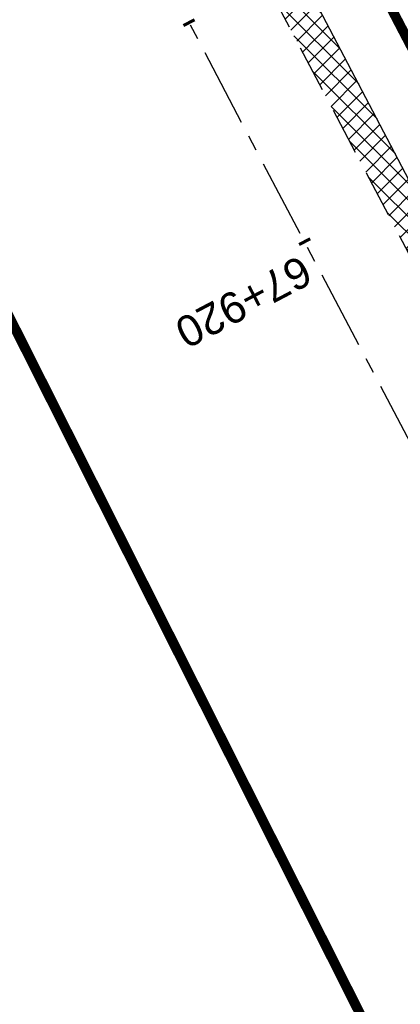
# Model space of a CAD drawing. Header units: metres. Extents: x 7529682 to 7533711, y 5721195 to 5727842.
# Tile 154 of 232: x 7530367 to 7530382, y 5726493 to 5726533. Entities that reach past the tile are written whole.
import ezdxf

# ---------------------------------------------------------------- set-up
doc = ezdxf.new("R2010")
doc.units = ezdxf.units.M
for name, pattern in [('817-dzialki-09-05-04$0$HIDDEN', [0.375, 0.25, -0.125]), ('ACAD_ISO05W100', [33, 24, -3, 0, -3, 0, -3]), ('CENTER', [50.800000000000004, 31.75, -6.35, 6.35, -6.35]), ('HIDDEN', [9.524999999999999, 6.35, -3.175])]:
    doc.linetypes.add(name, pattern=pattern)
for name, color, linetype in [('C-DROGI-SYTUACJA-ETYKIETY', 7, 'Continuous'), ('D-hatch-pobocza', 131, 'Continuous'), ('D-pobocza', 60, 'Continuous'), ('D-rowy', 160, 'Continuous')]:
    doc.layers.add(name, color=color, linetype=linetype)
for name, color, linetype, lineweight in [('D-krawędzie', 3, 'Continuous', 30), ('D-oś', 10, 'CENTER', 30), ('D-pas-drogowy', 7, 'ACAD_ISO05W100', 50)]:
    doc.layers.add(name, color=color, linetype=linetype, lineweight=lineweight)
doc.layers.add('D-LR-etap-III', color=7, linetype='817-dzialki-09-05-04$0$HIDDEN', lineweight=50, true_color=0x00008f)
doc.styles.get("Standard").update_dxf_attribs({"font": 'arial.ttf'})

# ---------------------------------------------------------------- blocks, each defined once
blk = doc.blocks.new('AeccTickLine')
at = {"color": 0, "linetype": 'ByBlock', "lineweight": -2}
blk.add_line((0, 1), (-3.673819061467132e-16, -1), dxfattribs=at)

msp = doc.modelspace()

# ---------------------------------------------------------------- hatches: boundary and pattern name
at = {"layer": 'D-hatch-pobocza'}
h = msp.add_hatch(dxfattribs=at)
h.set_pattern_fill('ANSI37', color=256, scale=0.15, style=0)
h.set_pattern_definition([(45, (0, 0), (-0.3367596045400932, 0.3367596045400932), []), (135, (0, 0), (-0.3367596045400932, -0.3367596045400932), [])])
h.paths.add_polyline_path([(7530484.05, 5726334.34), (7530471.92, 5726357.11), (7530458.95, 5726381.07), (7530447.57, 5726403.23), (7530435.55, 5726425.46), (7530424.34, 5726446.96), (7530408.219999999, 5726477.68), (7530396.719999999, 5726499.26), (7530381.74, 5726527.87), (7530371.44, 5726547.5), (7530359.58, 5726569.81), (7530349.42, 5726588.72), (7530332.29, 5726621.37), (7530323.719999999, 5726638.05), (7530306.54, 5726670.82), (7530298.559999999, 5726686.33), (7530287.259999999, 5726707.54), (7530284.291048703, 5726713.261271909), (7530282.669641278, 5726712.403913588), (7530284.501430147, 5726708.939695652), (7530291.375516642, 5726695.939652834), (7530296.045865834, 5726687.107244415), (7530304.46414878, 5726671.186868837), (7530316.603827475, 5726648.181421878), (7530333.058434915, 5726617.014067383), (7530350.00379698, 5726585.00616126), (7530367.257623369, 5726552.315762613), (7530385.762825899, 5726517.234589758), (7530404.054360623, 5726482.546167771), (7530421.086512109, 5726450.182125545), (7530442.441939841, 5726409.661369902), (7530463.421308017, 5726369.849931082), (7530489.269347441, 5726320.82820421), (7530506.411845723, 5726288.291398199), (7530524.314558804, 5726254.7836642), (7530540.549094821, 5726224.891183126), (7530548.272673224, 5726210.668598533), (7530551.69684983, 5726207.034942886), (7530543.21, 5726222.9), (7530538.34, 5726232.11), (7530533.7, 5726240.35), (7530511.95, 5726280.97), (7530499.24, 5726305.31)])

# ---------------------------------------------------------------- linework, layer by layer
at = {"layer": 'D-krawędzie', "linetype": 'HIDDEN', "ltscale": 0.3}
msp.add_lwpolyline([(7530304.46414878, 5726671.186868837), (7530316.603827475, 5726648.181421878), (7530333.058434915, 5726617.014067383), (7530350.00379698, 5726585.00616126), (7530367.257623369, 5726552.315762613), (7530385.762825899, 5726517.234589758), (7530404.054360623, 5726482.546167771), (7530421.086512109, 5726450.182125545), (7530442.441939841, 5726409.661369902), (7530463.421308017, 5726369.849931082), (7530489.269347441, 5726320.82820421), (7530506.411845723, 5726288.291398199), (7530524.314558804, 5726254.7836642), (7530540.549094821, 5726224.891183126), (7530548.24, 5726210.73)], dxfattribs=at)
at = {"layer": 'D-LR-etap-III', "ltscale": 10, "flags": 128}
msp.add_lwpolyline([(7531750.474471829, 5723895.103125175, 0.4, 0.4, 0), (7531750.505, 5723895.13, 0.4, 0.4, 0), (7531682.71, 5724022.92, 0.4, 0.4, 0), (7531619.177023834, 5724147.203692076, 0.4, 0.4, 0), (7531592.308960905, 5724198.48863389, 0.4, 0.4, 0), (7531553.263875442, 5724272.918564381, 0.4, 0.4, 0), (7531504.019999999, 5724366.79, 0.4, 0.4, 0), (7531482.09, 5724407.62, 0.4, 0.4, 0), (7531412.350402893, 5724541.182759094, 0.4, 0.4, 0), (7531388.463669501, 5724586.929768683, 0.4, 0.4, 0), (7531345.12, 5724669.94, 0.4, 0.4, 0), (7531127.66, 5725081.67, 0.4, 0.4, 0), (7531059.253139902, 5725211.040795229, 0.4, 0.4, 0), (7531008.007244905, 5725307.953830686, 0.4, 0.4, 0), (7530964.181635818, 5725390.835555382, 0.4, 0.4, 0), (7530914.557354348, 5725484.683561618, 0.4, 0.4, 0), (7530865.243241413, 5725577.493975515, 0.4, 0.4, 0), (7530840.085257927, 5725624.058651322, 0.4, 0.4, 0), (7530802.559525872, 5725694.924584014, 0.4, 0.4, 0), (7530755.54, 5725787.51, 0.4, 0.4, 0), (7530708.717810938, 5725876.303221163, 0.4, 0.4, 0), (7530695.12, 5725902.09, 0.4, 0.4, 0), (7530642.91397006, 5726001.07839487, 0.4, 0.4, 0), (7530634.934723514, 5726016.146615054, 0.4, 0.4, 0), (7530610.820000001, 5726061.929999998, 0.4, 0.4, 0), (7530610.820000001, 5726061.929999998, 0.4, 0.4, 0), (7530607.21, 5726063.51, 0.4, 0.4, 0), (7530597.42, 5726080.68, 0.4, 0.4, 0), (7530591.16, 5726088.44, 0.4, 0.4, 0), (7530581.28, 5726107.21, 0.4, 0.4, 0), (7530571.29, 5726130.56, 0.4, 0.4, 0), (7530549.554994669, 5726171.527317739, 0.4, 0.4, 0), (7530531.014309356, 5726206.473807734, 0.4, 0.4, 0), (7530516.461208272, 5726236.016618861, 0.4, 0.4, 0), (7530500.798929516, 5726266.141265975, 0.4, 0.4, 0), (7530491.349999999, 5726283.94, 0.4, 0.4, 0), (7530482.4, 5726303.41, 0.4, 0.4, 0), (7530482.4, 5726303.41, 0.4, 0.4, 0), (7530450.41, 5726357.28, 0.4, 0.4, 0), (7530397.759396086, 5726458.499907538, 0.4, 0.4, 0), (7530334.707815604, 5726583.664702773, 0.4, 0.4, 0), (7530303.939274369, 5726645.167943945, 0.4, 0.4, 0), (7530300.509779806, 5726651.777515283, 0.4, 0.4, 0), (7530289.213532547, 5726671.966724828, 0.4, 0.4, 0), (7530281.54, 5726685.57, 0.4, 0.4, 0), (7530261.37085633, 5726724.163374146, 0.4, 0.4, 0), (7530254.03, 5726738.21, 0.4, 0.4, 0), (7530197.219999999, 5726845.06, 0.4, 0.4, 0), (7530194.71, 5726849.15, 0.4, 0.4, 0), (7530195.92, 5726850.75, 0.4, 0.4, 0), (7530170.546669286, 5726892.961489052, 0.4, 0.4, 0), (7530143.174718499, 5726945.065838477, 0.4, 0.4, 0), (7530105.059999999, 5727018.32, 0.4, 0.4, 0), (7530100.059999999, 5727027.16, 0.4, 0.4, 0), (7530062.318670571, 5727099.625398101, 0.4, 0.4, 0), (7530015.378537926, 5727189.420463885, 0.4, 0.4, 0), (7529983.207960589, 5727250.206596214, 0.4, 0.4, 0), (7529953.284293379, 5727306.74720398, 0.4, 0.4, 0), (7529900.67053443, 5727406.15903814, 0.4, 0.4, 0), (7529890.630239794, 5727425.131178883, 0.4, 0.4, 0), (7529875.155383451, 5727454.426350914, 0.4, 0.4, 0), (7529857.560096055, 5727487.787346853, 0.4, 0.4, 0), (7529835.194401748, 5727530.19312405, 0.4, 0.4, 0), (7529811.740544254, 5727574.662079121, 0.4, 0.4, 0), (7529792.101859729, 5727611.922638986, 0.4, 0.4, 0), (7529768.066117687, 5727657.469613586, 0.4, 0.4, 0), (7529755.210566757, 5727682.131373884, 0.4, 0.4, 0), (7529753.309999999, 5727681.13, 0.4, 0.4, 0), (7529739.21, 5727707.77, 0.4, 0.4, 0), (7529735.394745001, 5727711.251990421, 0.4, 0.4, 0), (7529725.42, 5727730.2, 0.4, 0.4, 0), (7529723.55, 5727729.88, 0.4, 0.4, 0), (7529695.566668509, 5727782.932080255, 0.4, 0.4, 0), (7529717.67971874, 5727794.024357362, 0.4, 0.4, 0), (7529736.274870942, 5727758.647400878, 0.4, 0.4, 0), (7529736.274870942, 5727758.647400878, 0.4, 0.4, 0), (7529744.511003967, 5727750.406106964, 0.4, 0.4, 0), (7529744.511003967, 5727750.406106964, 0.4, 0.4, 0), (7529750.282568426, 5727738.549848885, 0.4, 0.4, 0), (7529777.108510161, 5727687.569424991, 0.4, 0.4, 0), (7529796.51537536, 5727651.329932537, 0.4, 0.4, 0), (7529814.937945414, 5727616.793170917, 0.4, 0.4, 0), (7529839.006722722, 5727572.303976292, 0.4, 0.4, 0), (7529860.617626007, 5727532.509108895, 0.4, 0.4, 0), (7529882.348967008, 5727491.504261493, 0.4, 0.4, 0), (7529904.865139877, 5727449.096370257, 0.4, 0.4, 0), (7529920.747384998, 5727418.884773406, 0.4, 0.4, 0), (7529946.676504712, 5727368.547487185, 0.4, 0.4, 0), (7529972.024701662, 5727320.573310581, 0.4, 0.4, 0), (7529987.740014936, 5727290.153392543, 0.4, 0.4, 0), (7529996.497385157, 5727273.661630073, 0.4, 0.4, 0), (7530017.541471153, 5727234.202689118, 0.4, 0.4, 0), (7530033.053657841, 5727204.864166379, 0.4, 0.4, 0), (7530051.622983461, 5727170.222745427, 0.4, 0.4, 0), (7530069.276612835, 5727137.015751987, 0.4, 0.4, 0), (7530089.385386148, 5727097.533639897, 0.4, 0.4, 0), (7530109.712512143, 5727060.746615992, 0.4, 0.4, 0), (7530136.769722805, 5727011.640131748, 0.4, 0.4, 0), (7530162.446686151, 5726962.743777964, 0.4, 0.4, 0), (7530187.674104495, 5726916.992101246, 0.4, 0.4, 0), (7530207.820739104, 5726879.335323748, 0.4, 0.4, 0), (7530230.625609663, 5726834.518686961, 0.4, 0.4, 0), (7530262.288093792, 5726776.61832811, 0.4, 0.4, 0), (7530277.509672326, 5726760.213143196, 0.4, 0.4, 0), (7530286.036865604, 5726744.106684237, 0.4, 0.4, 0), (7530288.097472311, 5726735.884066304, 0.4, 0.4, 0), (7530290.393870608, 5726725.046963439, 0.4, 0.4, 0), (7530296.17664807, 5726713.582980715, 0.4, 0.4, 0), (7530302.726195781, 5726701.18226779, 0.4, 0.4, 0), (7530325.685047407, 5726657.466383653, 0.4, 0.4, 0), (7530343.243978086, 5726623.648592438, 0.4, 0.4, 0), (7530360.229820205, 5726591.746871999, 0.4, 0.4, 0), (7530383.20855044, 5726548.059469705, 0.4, 0.4, 0), (7530406.017875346, 5726503.605514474, 0.4, 0.4, 0), (7530427.464919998, 5726462.620289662, 0.4, 0.4, 0), (7530447.9278544, 5726424.388014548, 0.4, 0.4, 0), (7530471.126878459, 5726379.920667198, 0.4, 0.4, 0), (7530490.501003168, 5726343.033350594, 0.4, 0.4, 0), (7530509.499458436, 5726306.733076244, 0.4, 0.4, 0), (7530529.890269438, 5726267.244072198, 0.4, 0.4, 0), (7530543.852446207, 5726238.990319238, 0.4, 0.4, 0), (7530554.808897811, 5726218.943990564, 0.4, 0.4, 0), (7530559.027108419, 5726212.223286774, 0.4, 0.4, 0), (7530563.060988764, 5726206.409670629, 0.4, 0.4, 0), (7530566.93354971, 5726200.463543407, 0.4, 0.4, 0), (7530569.771022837, 5726194.901501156, 0.4, 0.4, 0), (7530571.47319415, 5726191.282350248, 0.4, 0.4, 0), (7530572.839142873, 5726188.024533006, 0.4, 0.4, 0), (7530575.295071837, 5726182.034664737, 0.4, 0.4, 0), (7530579.736851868, 5726173.306070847, 0.4, 0.4, 0), (7530583.3, 5726167.41, 0.4, 0.4, 0), (7530593.4, 5726163.33, 0.4, 0.4, 0), (7530598.618375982, 5726155.264489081, 0.4, 0.4, 0), (7530608.258304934, 5726140.497132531, 0.4, 0.4, 0), (7530603.269999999, 5726136.83, 0.4, 0.4, 0), (7530606.53, 5726131.84, 0.4, 0.4, 0), (7530604.239057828, 5726124.21679044, 0.4, 0.4, 0), (7530605.847136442, 5726121.630127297, 0.4, 0.4, 0), (7530608.971611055, 5726116.164124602, 0.4, 0.4, 0), (7530618.114293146, 5726097.791111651, 0.4, 0.4, 0), (7530651.213125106, 5726034.959524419, 0.4, 0.4, 0), (7530670.243741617, 5725998.61095082, 0.4, 0.4, 0), (7530698.075474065, 5725945.952624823, 0.4, 0.4, 0), (7530716.505955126, 5725911.3051464, 0.4, 0.4, 0), (7530735.223454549, 5725875.667401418, 0.4, 0.4, 0), (7530752.504235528, 5725842.154920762, 0.4, 0.4, 0), (7530778.310652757, 5725793.501254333, 0.4, 0.4, 0), (7530797.499961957, 5725756.381811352, 0.4, 0.4, 0), (7530812.518974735, 5725728.28874362, 0.4, 0.4, 0), (7530820.039295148, 5725713.160404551, 0.4, 0.4, 0), (7530822.422446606, 5725710.193574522, 0.4, 0.4, 0), (7530833.154893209, 5725688.800634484, 0.4, 0.4, 0), (7530849.629354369, 5725656.158601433, 0.4, 0.4, 0), (7530867.98290276, 5725621.963939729, 0.4, 0.4, 0), (7530872.629809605, 5725612.88760475, 0.4, 0.4, 0), (7530880.354488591, 5725597.594500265, 0.4, 0.4, 0), (7530883.839446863, 5725593.389159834, 0.4, 0.4, 0), (7530891.782113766, 5725587.763349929, 0.4, 0.4, 0), (7530895.038670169, 5725584.280746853, 0.4, 0.4, 0), (7530897.033644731, 5725580.941110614, 0.4, 0.4, 0), (7530900.951646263, 5725579.945856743, 0.4, 0.4, 0), (7530904.80970798, 5725571.977328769, 0.4, 0.4, 0), (7530903.682362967, 5725568.566434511, 0.4, 0.4, 0), (7530908.900614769, 5725558.844845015, 0.4, 0.4, 0), (7530910.252030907, 5725545.671606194, 0.4, 0.4, 0), (7530912.872986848, 5725538.645543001, 0.4, 0.4, 0), (7530945.278171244, 5725478.464284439, 0.4, 0.4, 0), (7530959.692318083, 5725450.24628822, 0.4, 0.4, 0), (7531002.82670893, 5725368.192370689, 0.4, 0.4, 0), (7531044.703532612, 5725290.314293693, 0.4, 0.4, 0), (7531064.098839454, 5725253.212562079, 0.4, 0.4, 0), (7531083.010253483, 5725216.677517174, 0.4, 0.4, 0), (7531113.013137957, 5725158.465613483, 0.4, 0.4, 0), (7531137.364304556, 5725113.07076138, 0.4, 0.4, 0), (7531150.830830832, 5725086.711759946, 0.4, 0.4, 0), (7531159.745663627, 5725076.640848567, 0.4, 0.4, 0), (7531166.309999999, 5725074.58, 0.4, 0.4, 0), (7531172.29, 5725062.58, 0.4, 0.4, 0), (7531170.589828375, 5725055.605912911, 0.4, 0.4, 0), (7531173.732823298, 5725044.080706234, 0.4, 0.4, 0), (7531215.342008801, 5724964.859648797, 0.4, 0.4, 0), (7531238.054496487, 5724921.684649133, 0.4, 0.4, 0), (7531262.389821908, 5724875.282876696, 0.4, 0.4, 0), (7531295.587160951, 5724811.265731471, 0.4, 0.4, 0), (7531348.487908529, 5724712.362812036, 0.4, 0.4, 0), (7531363.740817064, 5724682.68394264, 0.4, 0.4, 0), (7531366.986905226, 5724675.865317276, 0.4, 0.4, 0), (7531382.541261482, 5724646.110625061, 0.4, 0.4, 0), (7531401.299165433, 5724610.874551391, 0.4, 0.4, 0), (7531428.964837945, 5724558.862274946, 0.4, 0.4, 0), (7531449.111202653, 5724520.397801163, 0.4, 0.4, 0), (7531477.292992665, 5724465.831467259, 0.4, 0.4, 0), (7531500.996290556, 5724421.112506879, 0.4, 0.4, 0), (7531512.121834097, 5724400.549045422, 0.4, 0.4, 0), (7531513.78163794, 5724396.757451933, 0.4, 0.4, 0), (7531526.32, 5724379.39, 0.4, 0.4, 0), (7531566.783642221, 5724302.73628205, 0.4, 0.4, 0), (7531578.579156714, 5724282.774819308, 0.4, 0.4, 0), (7531584.232619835, 5724273.111246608, 0.4, 0.4, 0), (7531590.109283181, 5724263.508189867, 0.4, 0.4, 0), (7531593.027899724, 5724258.771479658, 0.4, 0.4, 0), (7531595.711841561, 5724254.226824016, 0.4, 0.4, 0), (7531601.659976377, 5724243.898197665, 0.4, 0.4, 0), (7531606.097733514, 5724235.986407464, 0.4, 0.4, 0), (7531609.382207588, 5724230.799061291, 0.4, 0.4, 0), (7531611.580260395, 5724227.671180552, 0.4, 0.4, 0), (7531612.707802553, 5724225.86410867, 0.4, 0.4, 0), (7531618.665224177, 5724214.480919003, 0.4, 0.4, 0), (7531619.885522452, 5724212.333950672, 0.4, 0.4, 0), (7531620.931818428, 5724210.787064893, 0.4, 0.4, 0), (7531623.518605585, 5724207.111542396, 0.4, 0.4, 0), (7531626.143926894, 5724203.61306897, 0.4, 0.4, 0), (7531632.022984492, 5724196.485954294, 0.4, 0.4, 0), (7531653.949089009, 5724152.617641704, 0.4, 0.4, 0), (7531656.750690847, 5724143.103797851, 0.4, 0.4, 0), (7531659.61440691, 5724133.254504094, 0.4, 0.4, 0), (7531661.627147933, 5724128.646047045, 0.4, 0.4, 0.01093811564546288), (7531674.314987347, 5724101.43546424, 0.4, 0.4, 0), (7531685.137626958, 5724081.408252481, 0.4, 0.4, 0), (7531692.159945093, 5724066.277333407, 0.4, 0.4, 0), (7531699.662164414, 5724051.388120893, 0.4, 0.4, 0), (7531704.480624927, 5724040.808561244, 0.4, 0.4, 0), (7531704.480624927, 5724040.808561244, 0.4, 0.4, 0), (7531704.401251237, 5724037.368913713, 0.4, 0.4, 0), (7531720.383609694, 5724003.441317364, 0.4, 0.4, 0), (7531728.79890528, 5723986.206298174, 0.4, 0.4, 0), (7531733.237926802, 5723977.192631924, 0.4, 0.4, 0), (7531736.750027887, 5723969.505210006, 0.4, 0.4, 0), (7531737.336143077, 5723968.518916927, 0.4, 0.4, 0), (7531738.285051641, 5723967.699360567, 0.4, 0.4, 0), (7531742.180915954, 5723962.346428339, 0.4, 0.4, 0), (7531744.286141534, 5723958.615526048, 0.4, 0.4, 0), (7531755.393260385, 5723944.192617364, 0.4, 0.4, 0), (7531758.69, 5723936.76, 0.4, 0.4, 0), (7531780.08, 5723929.25, 0.4, 0.4, 0), (7531792.611989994, 5723906.337708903, 0.4, 0.4, 0), (7531792.611989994, 5723906.337708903, 0.4, 0.4, 0), (7531756.962094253, 5723883.055323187, 0.4, 0.4, 0), (7531750.46, 5723895.130000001, 0.4, 0.4, 0), (7531750.46, 5723895.130000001, 0, 0, 0)], format="xyseb", dxfattribs=at)
at = {"layer": 'D-oś', "ltscale": 0.1}
msp.add_lwpolyline([(7530594.845000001, 5726110.895), (7530540.21, 5726214.45), (7530503.320056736, 5726286.650988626), (7530486.173361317, 5726319.195761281), (7530460.324927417, 5726368.21823651), (7530439.345630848, 5726408.029539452), (7530417.989237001, 5726448.552129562), (7530400.958415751, 5726480.913646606), (7530382.667120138, 5726515.601615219), (7530364.162298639, 5726550.68206594), (7530346.909504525, 5726583.37050876), (7530329.964237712, 5726615.378234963), (7530313.508365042, 5726646.547986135), (7530301.370075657, 5726669.550802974)], dxfattribs=at)
at = {"layer": 'D-pas-drogowy', "ltscale": 0.2, "flags": 128}
msp.add_lwpolyline([(7531633.018560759, 5724182.834272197, 0.4, 0.4, 0), (7531617.558899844, 5724211.608162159, 0.4, 0.4, 0), (7531566.783642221, 5724302.73628205, 0.4, 0.4, 0), (7531538.419082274, 5724356.469679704, 0.4, 0.4, 0), (7531526.32, 5724379.39, 0.4, 0.4, 0), (7531516.102085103, 5724393.607319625, 0.4, 0.4, 0.001485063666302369), (7531513.78037409, 5724396.837773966, 0.4, 0.4, 0), (7531501.87, 5724413.41, 0.4, 0.4, 0), (7531474.926107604, 5724464.507896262, 0.4, 0.4, 0), (7531446.200436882, 5724518.992313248, 0.4, 0.4, 0), (7531424.962185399, 5724559.262257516, 0.4, 0.4, 0), (7531398.444460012, 5724609.565801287, 0.4, 0.4, 0), (7531379.647455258, 5724645.216004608, 0.4, 0.4, 0), (7531365.23, 5724672.56, 0.4, 0.4, 0), (7531341.305752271, 5724717.915356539, 0.4, 0.4, 0), (7531312.899996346, 5724771.788898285, 0.4, 0.4, 0), (7531292.590923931, 5724810.306502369, 0.4, 0.4, 0), (7531259.391619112, 5724873.271351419, 0.4, 0.4, 0), (7531233.740401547, 5724921.922582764, 0.4, 0.4, 0), (7531203.072738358, 5724980.092044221, 0.4, 0.4, 0), (7531173.471398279, 5725036.225177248, 0.4, 0.4, 0), (7531168.269999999, 5725046.09, 0.4, 0.4, 0), (7531172.29, 5725062.58, 0.4, 0.4, 0), (7531166.309999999, 5725074.58, 0.4, 0.4, 0), (7531150.32, 5725079.6, 0.4, 0.4, 0), (7531141.5, 5725096.43, 0.4, 0.4, 0), (7531109.311735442, 5725157.814415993, 0.4, 0.4, 0), (7531086.641300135, 5725201.047918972, 0.4, 0.4, 0), (7531059.198258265, 5725253.383662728, 0.4, 0.4, 0), (7531028.206828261, 5725312.48946212, 0.4, 0.4, 0), (7530999.104694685, 5725367.990143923, 0.4, 0.4, 0), (7530956.247527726, 5725449.724815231, 0.4, 0.4, 0), (7530924.397774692, 5725510.463768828, 0.4, 0.4, 0), (7530897.509999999, 5725561.74, 0.4, 0.4, 0), (7530894.46, 5725566.14, 0.4, 0.4, 0), (7530892.16, 5725570.49, 0.4, 0.4, 0), (7530869.362688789, 5725613.307018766, 0.4, 0.4, 0), (7530861.693971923, 5725627.704613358, 0.4, 0.4, 0), (7530852.74, 5725644.52, 0.4, 0.4, 0), (7530831.509999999, 5725684.2, 0.4, 0.4, 0), (7530811.13, 5725722.52, 0.4, 0.4, 0), (7530792.3476413, 5725757.940652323, 0.4, 0.4, 0), (7530768.03, 5725803.8, 0.4, 0.4, 0), (7530748.768542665, 5725840.178507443, 0.4, 0.4, 0), (7530727.7, 5725879.97, 0.4, 0.4, 0), (7530712.0981582, 5725909.54523909, 0.4, 0.4, 0), (7530693.644105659, 5725944.645156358, 0.4, 0.4, 0), (7530665.702224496, 5725997.538976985, 0.4, 0.4, 0), (7530641.759999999, 5726042.88, 0.4, 0.4, 0), (7530616.5, 5726091.48, 0.4, 0.4, 0), (7530604.628439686, 5726114.319880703, 0.4, 0.4, -0.007762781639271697), (7530602.5, 5726118.43, 0.4, 0.4, 0), (7530603.992037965, 5726123.394821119, 0.4, 0.4, 0), (7530606.53, 5726131.84, 0.4, 0.4, 0), (7530603.269999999, 5726136.83, 0.4, 0.4, 0), (7530593.775620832, 5726151.368713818, 0.4, 0.4, 0), (7530590.202637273, 5726156.84001263, 0.4, 0.4, 0), (7530583.3, 5726167.41, 0.4, 0.4, 0), (7530580.578343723, 5726170.427567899, 0.4, 0.4, 0), (7530575.849999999, 5726175.67, 0.4, 0.4, 0), (7530569.009999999, 5726186.66, 0.4, 0.4, 0), (7530562.555322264, 5726199.189409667, 0.4, 0.4, 0), (7530555.67, 5726211.39, 0.4, 0.4, 0), (7530548.29, 5726224.23, 0.4, 0.4, 0), (7530540.58, 5726237.71, 0.4, 0.4, 0), (7530532.679999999, 5726252.65, 0.4, 0.4, 0), (7530524.059999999, 5726269.35, 0.4, 0.4, 0), (7530502.82, 5726309.91, 0.4, 0.4, 0), (7530488.83, 5726336.63, 0.4, 0.4, 0), (7530466.03, 5726380.16, 0.4, 0.4, 0), (7530438.469999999, 5726432.77, 0.4, 0.4, 0), (7530424.53, 5726459.09, 0.4, 0.4, 0), (7530401.63, 5726502.97, 0.4, 0.4, 0), (7530383.38, 5726538.06, 0.4, 0.4, 0), (7530353.969999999, 5726593.52, 0.4, 0.4, 0), (7530338.469999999, 5726622.74, 0.4, 0.4, 0), (7530322.009999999, 5726653.88, 0.4, 0.4, 0), (7530297.54, 5726700.33, 0.4, 0.4, 0), (7530287.38, 5726719.6, 0.4, 0.4, 0), (7530285.94993921, 5726722.315508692, 0.4, 0.4, 0), (7530280.259999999, 5726733.12, 0.4, 0.4, 0), (7530266.73, 5726758.74, 0.4, 0.4, 0), (7530260.42, 5726770.47, 0.4, 0.4, 0), (7530253.25, 5726783.82, 0.4, 0.4, 0), (7530244.95, 5726799.33, 0.4, 0.4, 0), (7530239.389999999, 5726808.49, 0.4, 0.4, 0), (7530238.29, 5726807.9, 0.4, 0.4, 0), (7530218.11, 5726850.67, 0.4, 0.4, 0), (7530175.906646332, 5726928.168028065, 0.4, 0.4, 0), (7530096.679999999, 5727076.15, 0.4, 0.4, 0), (7530094.679999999, 5727079.89, 0.4, 0.4, 0), (7530064.59693469, 5727135.522637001, 0.4, 0.4, 0), (7530046.730970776, 5727168.8921561, 0.4, 0.4, 0), (7530025.803045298, 5727208.461374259, 0.4, 0.4, 0), (7530012.846501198, 5727232.979315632, 0.4, 0.4, 0), (7529994.15, 5727268.45, 0.4, 0.4, 0), (7529981.670868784, 5727291.93018666, 0.4, 0.4, 0), (7529949.889999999, 5727351.73, 0.4, 0.4, 0), (7529924.75, 5727399.03, 0.4, 0.4, 0), (7529915.515824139, 5727417.099754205, 0.4, 0.4, 0), (7529885.83, 5727475.19, 0.4, 0.4, 0), (7529862.559999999, 5727519.97, 0.4, 0.4, 0), (7529852.984923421, 5727538.191086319, 0.4, 0.4, 0), (7529836.513084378, 5727569.51130111, 0.4, 0.4, 0), (7529815.36890814, 5727609.140983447, 0.4, 0.4, 0), (7529792.795203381, 5727651.247499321, 0.4, 0.4, 0), (7529774.199114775, 5727685.858348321, 0.4, 0.4, 0), (7529746.966026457, 5727736.059440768, 0.4, 0.4, 0), (7529733.92, 5727757.62, 0.4, 0.4, 0), (7529708.607472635, 5727806.388536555, 0.4, 0.4, 0), (7529688.491967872, 5727796.344621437, 0.4, 0.4, 0), (7529723.55, 5727729.88, 0.4, 0.4, 0), (7529725.42, 5727730.2, 0.4, 0.4, 0), (7529735.38, 5727711.28, 0.4, 0.4, 0), (7529739.21, 5727707.77, 0.4, 0.4, 0), (7529753.309999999, 5727681.13, 0.4, 0.4, 0), (7529755.178396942, 5727682.114424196, 0.4, 0.4, 0), (7529792.101859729, 5727611.922638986, 0.4, 0.4, 0), (7529811.740544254, 5727574.662079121, 0.4, 0.4, 0), (7529835.194401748, 5727530.19312405, 0.4, 0.4, 0), (7529857.560096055, 5727487.787346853, 0.4, 0.4, 0), (7529875.155383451, 5727454.426350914, 0.4, 0.4, 0), (7529890.630239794, 5727425.131178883, 0.4, 0.4, 0), (7529900.67053443, 5727406.15903814, 0.4, 0.4, 0), (7529953.284293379, 5727306.74720398, 0.4, 0.4, 0), (7529983.207960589, 5727250.206596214, 0.4, 0.4, 0), (7530015.378537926, 5727189.420463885, 0.4, 0.4, 0), (7530062.318670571, 5727099.625398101, 0.4, 0.4, 0), (7530100.059999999, 5727027.16, 0.4, 0.4, 0), (7530105.059999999, 5727018.32, 0.4, 0.4, 0), (7530143.174718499, 5726945.065838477, 0.4, 0.4, 0), (7530170.546669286, 5726892.961489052, 0.4, 0.4, 0), (7530195.92, 5726850.75, 0.4, 0.4, 0), (7530194.71, 5726849.15, 0.4, 0.4, 0), (7530197.219999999, 5726845.06, 0.4, 0.4, 0), (7530254.03, 5726738.21, 0.4, 0.4, 0), (7530261.37085633, 5726724.163374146, 0.4, 0.4, 0), (7530281.54, 5726685.57, 0.4, 0.4, 0), (7530289.213532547, 5726671.966724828, 0.4, 0.4, 0), (7530300.509779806, 5726651.777515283, 0.4, 0.4, 0), (7530303.939274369, 5726645.167943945, 0.4, 0.4, 0), (7530334.707815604, 5726583.664702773, 0.4, 0.4, 0), (7530397.759396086, 5726458.499907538, 0.4, 0.4, 0), (7530450.41, 5726357.28, 0.4, 0.4, 0), (7530482.4, 5726303.41, 0.4, 0.4, 0), (7530483.687990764, 5726301.003383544, 0.4, 0.4, 0), (7530491.349999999, 5726283.94, 0.4, 0.4, 0), (7530512.67, 5726243.78, 0.4, 0.4, 0), (7530529.429999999, 5726209.46, 0.4, 0.4, 0), (7530571.29, 5726130.56, 0.4, 0.4, 0), (7530581.28, 5726107.21, 0.4, 0.4, 0), (7530591.16, 5726088.44, 0.4, 0.4, 0), (7530597.42, 5726080.68, 0.4, 0.4, 0), (7530607.21, 5726063.51, 0.4, 0.4, 0), (7530610.820000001, 5726061.929999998, 0.4, 0.4, 0), (7530634.934723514, 5726016.146615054, 0.4, 0.4, 0), (7530642.91397006, 5726001.07839487, 0.4, 0.4, 0), (7530695.12, 5725902.09, 0.4, 0.4, 0), (7530708.717810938, 5725876.303221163, 0.4, 0.4, 0), (7530755.54, 5725787.51, 0.4, 0.4, 0), (7530802.559525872, 5725694.924584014, 0.4, 0.4, 0), (7530840.085257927, 5725624.058651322, 0.4, 0.4, 0), (7530865.243241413, 5725577.493975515, 0.4, 0.4, 0), (7530914.557354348, 5725484.683561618, 0.4, 0.4, 0), (7530964.181635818, 5725390.835555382, 0.4, 0.4, 0), (7531008.007244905, 5725307.953830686, 0.4, 0.4, 0), (7531059.253139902, 5725211.040795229, 0.4, 0.4, 0), (7531127.66, 5725081.67, 0.4, 0.4, 0), (7531345.12, 5724669.94, 0.4, 0.4, 0), (7531388.463669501, 5724586.929768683, 0.4, 0.4, 0), (7531412.350402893, 5724541.182759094, 0.4, 0.4, 0), (7531482.09, 5724407.62, 0.4, 0.4, 0), (7531504.019999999, 5724366.79, 0.4, 0.4, 0), (7531519.374444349, 5724337.520497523, 0.4, 0.4, 0), (7531563.748815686, 5724252.931583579, 0.4, 0.4, 0), (7531602.175111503, 5724179.681224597, 0.4, 0.4, 0), (7531619.177023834, 5724147.203692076, 0.4, 0.4, 0), (7531625.038493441, 5724135.63500206, 0.4, 0.4, 0), (7531656.796442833, 5724073.31633882, 0.4, 0.4, 0), (7531675.12, 5724037.36, 0.4, 0.4, 0), (7531682.71, 5724022.92, 0.4, 0.4, 0), (7531705.565196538, 5723979.810545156, 0.4, 0.4, 0), (7531736.605941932, 5723921.261514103, 0.4, 0.4, 0), (7531750.46, 5723895.130000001, 0.4, 0.4, 0), (7531740.769999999, 5723886.56, 0.4, 0.4, 0), (7531732.86, 5723885, 0.4, 0.4, 0), (7531722.179999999, 5723887.77, 0.4, 0.4, 0), (7531729.87, 5723862.17, 0.4, 0.4, 0), (7531742.92, 5723861.93, 0.4, 0.4, 0), (7531763.71, 5723859.52, 0.4, 0.4, 0), (7531768.42, 5723854.12, 0.4, 0.4, 0), (7531787.42, 5723817.97, 0.4, 0.4, 0), (7531795.57, 5723809.82, 0.4, 0.4, 0), (7531816.346897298, 5723819.850397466, 0.4, 0.4, 0), (7531816.346897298, 5723819.850397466, 0.4, 0.4, 0), (7531805.059999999, 5723843.23, 0.4, 0.4, 0), (7531803.61, 5723886.23, 0.4, 0.4, 0), (7531803.61, 5723886.23, 0.4, 0.4, 0), (7531780.08, 5723929.25, 0.4, 0.4, 0), (7531758.69, 5723936.76, 0.4, 0.4, 0), (7531749.3590272, 5723946.412126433, 0.4, 0.4, 0), (7531742.71, 5723953.29, 0.4, 0.4, 0), (7531735.177368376, 5723967.877529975, 0.4, 0.4, 0), (7531722.37, 5723992.68, 0.4, 0.4, 0), (7531705.041669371, 5724030.885563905, 0.4, 0.4, 0), (7531699.469999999, 5724043.17, 0.4, 0.4, 0), (7531692.69, 5724058.11, 0.4, 0.4, 0), (7531679.672010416, 5724084.016803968, 0.4, 0.4, 0), (7531674.55, 5724094.21, 0.4, 0.4, 0), (7531666.633166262, 5724114.002855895, 0.4, 0.4, 0), (7531649, 5724153.82, 0.4, 0.4, 0), (7531641.49, 5724149.34, 0.4, 0.4, 0), (7531626.04, 5724179.34, 0.4, 0.4, 0), (7531633.03, 5724182.84, 0, 0, 0)], format="xyseb", dxfattribs=at)
at = {"layer": 'D-pobocza'}
msp.add_lwpolyline([(7530548.272673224, 5726210.668598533), (7530551.69684983, 5726207.034942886), (7530543.21, 5726222.9), (7530538.34, 5726232.11), (7530533.7, 5726240.35), (7530511.95, 5726280.97), (7530499.24, 5726305.31), (7530484.05, 5726334.34), (7530471.92, 5726357.11), (7530458.95, 5726381.07), (7530447.57, 5726403.23), (7530435.55, 5726425.46), (7530424.34, 5726446.96), (7530408.219999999, 5726477.68), (7530396.719999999, 5726499.26), (7530381.74, 5726527.87), (7530371.44, 5726547.5), (7530359.58, 5726569.81), (7530349.42, 5726588.72), (7530332.29, 5726621.37), (7530323.719999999, 5726638.05), (7530306.54, 5726670.82)], dxfattribs=at)
at = {"layer": 'D-rowy', "linetype": 'HIDDEN', "ltscale": 0.1, "const_width": 0.4, "flags": 128}
msp.add_lwpolyline([(7530551.499172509, 5726212.266704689), (7530543.596747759, 5726226.236200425), (7530531.122140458, 5726249.920489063), (7530513.079232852, 5726284.071746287), (7530493.258053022, 5726321.227384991), (7530474.306713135, 5726357.906968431), (7530450.222123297, 5726402.719503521), (7530429.96750982, 5726441.4535147), (7530407.859108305, 5726483.738318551), (7530388.274906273, 5726520.930796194), (7530367.427952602, 5726560.808648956), (7530342.591333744, 5726608.109324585), (7530323.481608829, 5726644.276261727), (7530301.726796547, 5726686.325455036), (7530278.863028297, 5726729.804599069), (7530276.237700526, 5726736.773394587), (7530276.237700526, 5726736.773394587)], dxfattribs=at)

# ---------------------------------------------------------------- block references
at = {"layer": 'C-DROGI-SYTUACJA-ETYKIETY', "color": 2, "linetype": 'Continuous', "lineweight": 60, "xscale": 0.25, "yscale": 0.25, "zscale": 0.25, "rotation": 297.8114983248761}
for p in [(7530373.433532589, 5726533.106156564), (7530378.099174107, 5726524.261282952)]:
    msp.add_blockref('AeccTickLine', p, dxfattribs=at)

# ---------------------------------------------------------------- texts
at = {"layer": 'C-DROGI-SYTUACJA-ETYKIETY', "color": 2}
msp.add_text('67+920', height=1.25, rotation=207.8114983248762, dxfattribs=at).set_placement((7530377.942452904, 5726523.754638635))

doc.saveas('drawing.dxf')
